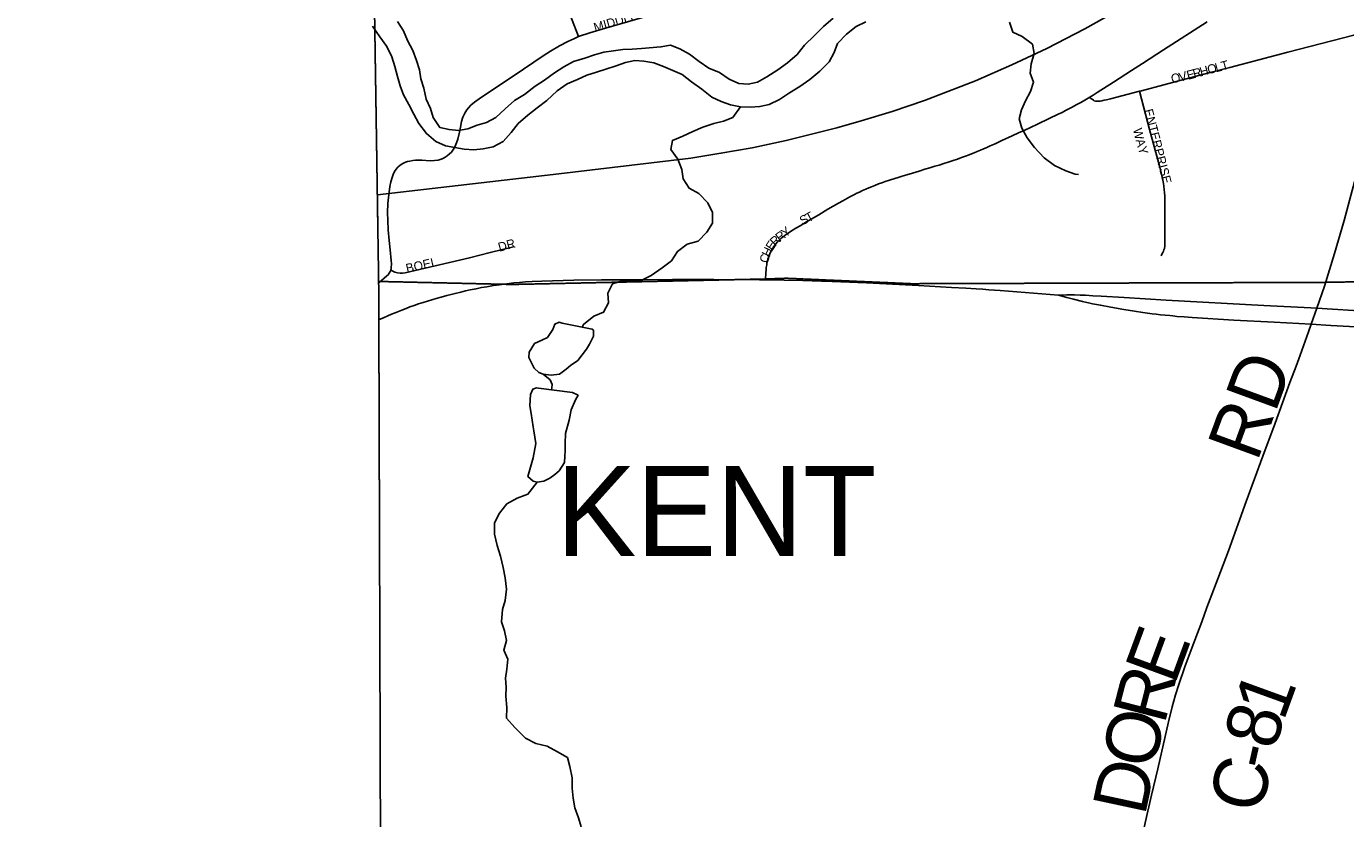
# Model space of a CAD drawing. Header units: feet. Extents: x 2113747 to 2516209, y 960708 to 1356798.
# Tile 55 of 206: x 2271746 to 2279089, y 1141125 to 1145537. Entities that reach past the tile are written whole.
import ezdxf

# ---------------------------------------------------------------- set-up
doc = ezdxf.new("R2010")
doc.units = ezdxf.units.FT
doc.header["$LTSCALE"] = 50
doc.header["$MEASUREMENT"] = 0
doc.linetypes.add('OhDOT_USTN3', pattern=[0.22, 0.165, -0.055])
doc.linetypes.add('rr2', pattern=[0])
for name, color, linetype in [('0_Xref', 7, 'Continuous'), ('GM_X_Adjacent_County', 251, 'OhDOT_USTN3'), ('GM_X_City_Street', 251, 'Continuous'), ('GM_X_City_Street_Text', 251, 'Continuous'), ('GM_X_Corporation_Text', 251, 'Continuous'), ('GM_X_County', 251, 'OhDOT_USTN3'), ('GM_X_County_Road', 3, 'Continuous'), ('GM_X_County_Road_Text', 3, 'Continuous'), ('GM_X_Major_River', 5, 'Continuous'), ('GM_X_Minor_Lake', 5, 'Continuous'), ('GM_X_Minor_River', 5, 'Continuous'), ('GM_X_Rail_Line', 251, 'rr2'), ('GM_X_State_Route', 1, 'Continuous'), ('GM_X_Township', 251, 'OhDOT_USTN3')]:
    doc.layers.add(name, color=color, linetype=linetype)
doc.styles.add('Styledgn030', font='dgn030.shx')

# ---------------------------------------------------------------- blocks, each defined once
blk = doc.blocks.new('POR')
at = {"layer": 'GM_X_Adjacent_County', "flags": 128}
blk.add_lwpolyline([(2192629.9, 1167519.5), (2192631.2, 1170403.5), (2192632.8, 1173672.8), (2192633.8, 1175629.5), (2192671.1, 1181169.3), (2192669.3, 1184775.1), (2192667.8, 1187766.9), (2192660.9, 1188884.7), (2192638, 1192623.1), (2192637, 1192687), (2192624.5, 1194837.8), (2192737.6, 1194839.7), (2198605.6, 1194974.2), (2199009.7, 1194982.8), (2204631.8, 1195039.6), (2205347.9, 1195050.5), (2205386.6, 1195051.1), (2205910.4, 1195059.1), (2205996.9, 1195060.4), (2208466.7, 1195086.6), (2214754.4, 1195227), (2218436, 1195308), (2224284, 1195428.9), (2225752.4, 1195457.9), (2225462.4, 1195534.2), (2225401.5, 1195595.2), (2225364.4, 1195690.5), (2225385.6, 1195870.7), (2225422.7, 1195968.7), (2225454.5, 1196101.2), (2225555.1, 1196175.4), (2225730, 1196146.2), (2225936.7, 1196103.9), (2226103.6, 1195950.2), (2226196.3, 1195762.1), (2226318.2, 1195778), (2226413.6, 1195876), (2226477.1, 1196119.8), (2226432.1, 1196339.7), (2226254.6, 1196527.8), (2226111.5, 1196633.7), (2226016.1, 1196776.8), (2225706.3, 1197037.8), (2225597.5, 1197214), (2225541.9, 1197428.6), (2225549.8, 1197574.3), (2225533.9, 1197682.9), (2225510.1, 1197751.8), (2225433.3, 1197823.4), (2225319.3, 1197810.1), (2225163, 1197849.8), (2225022.6, 1197884.3), (2224866.2, 1197995.8), (2224773.6, 1198237.6), (2224766.2, 1198416.3), (2224818.6, 1198832.8), (2224831.8, 1198917.6), (2224868.9, 1199050.1), (2224916.6, 1199124.2), (2224988.2, 1199164), (2225078.2, 1199177.2), (2225210.7, 1199142.8), (2225361.7, 1199058), (2225454.5, 1198986.5), (2225541.9, 1198975.9), (2225626.7, 1199020.9), (2225653.2, 1199068.6), (2225634.6, 1199164), (2225576.3, 1199317.6), (2225558.1, 1199409.1), (2225502.1, 1199640.9), (2225359.1, 1199810.4), (2225210.7, 1199887.3), (2225033.2, 1199916.4), (2224903.4, 1199927), (2224733.8, 1199887.3), (2224588.1, 1199836.9), (2224426.5, 1199852.8), (2224304.6, 1199924.4), (2224140.3, 1200009.2), (2224033.1, 1200099.2), (2223933.7, 1200223.8), (2223870.1, 1200324.4), (2223843.6, 1200456.9), (2223875.4, 1200570.8), (2223989.3, 1200713.9), (2224135, 1200891.4), (2224264.9, 1201013.3), (2224315.2, 1201058.3), (2224325.8, 1201095.4), (2224307.2, 1201143.1), (2224270.1, 1201185.5), (2224190.7, 1201257), (2224050.2, 1201262.3), (2223875.4, 1201254.4), (2223719.1, 1201259.7), (2223624.4, 1201296.8), (2223554.8, 1201352.4), (2223464.7, 1201458.4), (2223422.3, 1201569.7), (2223427.6, 1201646.5), (2223462.1, 1201752.5), (2223552.1, 1201842.6), (2223692.6, 1201903.5), (2223840.9, 1201967.1), (2223893.9, 1201998.9), (2223939, 1202043.9), (2223962.8, 1202134), (2223909.8, 1202269.1), (2223851.5, 1202340.7), (2223774.7, 1202356.6), (2223692.6, 1202348.6), (2223578.6, 1202303.6), (2223491.2, 1202258.5), (2223382.6, 1202226.8), (2223303.1, 1202247.9), (2223247.5, 1202300.9), (2223215.7, 1202377.8), (2223197.1, 1202483.7), (2223244.8, 1202642.7), (2223353.4, 1202799), (2223454.1, 1202942.1), (2223462.1, 1203018.9), (2223462.1, 1203064), (2223390.5, 1203188.5), (2223235.7, 1203282.8), (2223181.3, 1203339.3), (2223130.4, 1203395.8), (2223116.3, 1203463.6), (2223153, 1203562.4), (2223226.5, 1203633.1), (2223288.6, 1203695.2), (2223316.9, 1203765.9), (2223297.1, 1203887.3), (2223251.9, 1203949.5), (2223175.6, 1203974.9), (2223085.2, 1203955.1), (2223006.1, 1203918.4), (2222935.5, 1203853.4), (2222850.7, 1203698), (2222740.6, 1203607.6), (2222675.6, 1203593.5), (2222616.2, 1203610.5), (2222559.7, 1203698), (2222463.7, 1204073.8), (2222458, 1204285.7), (2222497.6, 1204359.1), (2222596.5, 1204452.4), (2222805.5, 1204585.1), (2222929.8, 1204675.6), (2222992, 1204740.5), (2223006.1, 1204788.6), (2222972.2, 1204847.9), (2222910.1, 1204912.9), (2222760.3, 1204955.2), (2222599.3, 1204969.4), (2222480.6, 1205008.9), (2222404.4, 1205076.7), (2222263.1, 1205240.6), (2222181.2, 1205336.6), (2222079.5, 1205407.3), (2221966.5, 1205441.2), (2221881.7, 1205472.2), (2221797, 1205516.5), (2221703.7, 1205619.2), (2221630.3, 1205687), (2221562.5, 1205698.3), (2221463.6, 1205681.3), (2221311, 1205613.5), (2221195.2, 1205576.8), (2221070.9, 1205582.4), (2220859, 1205622), (2220743.2, 1205681.3), (2220576.5, 1205822.6), (2220455, 1205944), (2220302.4, 1206023.1), (2220181, 1206074), (2220090.6, 1206150.3), (2220048.2, 1206308.5), (2220039.7, 1206483.6), (2219974.7, 1206616.4), (2219935.2, 1206709.7), (2219898.5, 1206817), (2219906.9, 1206918.7), (2220005.8, 1207031.7), (2220152.7, 1207136.3), (2220291.1, 1207226.7), (2220373.1, 1207288.8), (2220421.9, 1207378.1), (2220410.9, 1207565.9), (2220407.2, 1207760.7), (2220339.7, 1208008), (2220291, 1208255.3), (2220324.8, 1208431.4), (2220444.6, 1208768.6), (2220470.9, 1208944.7), (2220422.2, 1209154.5), (2220328.5, 1209281.8), (2220103.7, 1209491.7), (2219826.5, 1209709), (2219691.6, 1209851.3), (2219429.3, 1210203.5), (2219283.2, 1210473.3), (2219245.7, 1210694.3), (2219320.7, 1211065.2), (2219356.9, 1211201.2), (2219410.6, 1211402.4), (2219451.8, 1211743.4), (2219388.1, 1211971.9), (2219215.8, 1212230.4), (2219028.4, 1212466.5), (2218661.3, 1212777.4), (2218365.3, 1213088.4), (2218207.9, 1213346.9), (2218114.2, 1213710.3), (2218088, 1214032.6), (2218118, 1214403.5), (2218200.4, 1214647), (2218372.8, 1214973), (2218440.2, 1215096.6), (2218541.4, 1215411.3), (2218635, 1215696.1), (2218743.7, 1215898.4), (2218886.1, 1216149.4), (2219047.2, 1216370.4), (2219095.9, 1216516.6), (2219144.6, 1216741.4), (2219144.6, 1216921.2), (2219118.3, 1217142.2), (2219133.3, 1217333.3), (2219144.6, 1217520.7), (2219065.9, 1217816.6), (2219058.4, 1218048.9), (2219054.6, 1218326.2), (2219075.1, 1218515), (2219103.6, 1218655.5), (2219090, 1218753.5), (2219032.2, 1218921.9), (2218878.6, 1219180.4), (2218788.6, 1219296.6), (2218691.2, 1219360.2), (2218575.1, 1219379), (2218297.8, 1219382.7), (2217968.1, 1219292.8), (2217739.6, 1219274.1), (2217544.8, 1219307.8), (2217436.1, 1219296.6), (2217237.5, 1219296.6), (2217140.1, 1219345.3), (2217039, 1219457.7), (2216781, 1219756.6), (2216623.1, 1220057.1), (2216570, 1220251), (2216533.2, 1220570.4), (2216540.7, 1220686.5), (2216551.9, 1220843.9), (2216668.1, 1220915.1), (2216847.9, 1220915.1), (2217027.7, 1220836.4), (2217394.9, 1220686.5), (2217522.3, 1220769), (2217675.9, 1220956.3), (2217732.1, 1221094.9), (2217720.9, 1221244.8), (2217683.4, 1221394.7), (2217559.6, 1221466.3), (2217447.4, 1221394.7), (2217323.7, 1221398.4), (2217147.6, 1221465.8), (2216990.3, 1221615.7), (2216922.8, 1221671.9), (2216776.7, 1221754.3), (2216638.1, 1221784.3), (2216499.5, 1221758.1), (2216364.6, 1221701.9), (2216282.2, 1221679.4), (2216188.5, 1221761.8), (2216154.8, 1221904.2), (2216195, 1221993.3), (2217854.6, 1222013.8), (2218902.3, 1222026.2), (2221110.2, 1222044.8), (2224969.7, 1222054.4), (2226270.9, 1222054.4), (2227184.2, 1222047.2), (2228798.4, 1222028), (2230481.2, 1221983), (2231335, 1221970.9), (2233013.3, 1221964.2), (2233375.5, 1221985.7), (2235298.9, 1222030.3), (2235886, 1222018.9), (2238008.6, 1221951.6), (2239797.9, 1221947.1), (2240042.3, 1221946.5), (2240473.1, 1221945.4), (2240926.8, 1221944.3), (2242478.9, 1221940.4), (2243220.1, 1221938.8), (2246206.9, 1221908.5), (2259652.5, 1221764.6), (2265464.6, 1221710.9), (2271661.6, 1221657), (2271878.3, 1221655.1), (2272245.5, 1221652), (2272941.3, 1221646.2), (2272946, 1221095.4), (2272949.1, 1220734.4), (2272952.1, 1220381.2), (2272955.4, 1219996), (2272959.4, 1219526.6), (2272961.9, 1219224.8), (2272968.2, 1218487.3), (2272977.4, 1217406), (2272974.8, 1216501), (2272990.9, 1215563.4), (2273071.2, 1206556.1), (2273192.8, 1198453.5), (2273152, 1195400.2), (2273227.8, 1192712.3), (2273176, 1191452.9), (2273163.7, 1190519), (2273216.2, 1187364.3), (2273321.3, 1182083.5), (2273359.1, 1179653.6), (2273351.3, 1179125), (2273357.7, 1177775.8), (2273384.1, 1177023.3), (2273394.3, 1176620.2), (2273391.7, 1176176.2), (2273414.8, 1174719.8), (2273428, 1173103.9), (2273425.8, 1173043.6), (2273462.1, 1168895.5), (2273464.5, 1168621), (2273485.8, 1167056), (2273539.3, 1163371.7), (2273559.6, 1160545.6), (2273585.4, 1158808.2), (2273596.3, 1155295.4), (2273631.6, 1150488), (2273636.5, 1149823), (2273644.5, 1148717.3), (2273648.4, 1148193.1), (2273652, 1147705.5), (2273706.6, 1144116.6), (2273707.6, 1143905.8), (2273727.1, 1137671.6), (2273735.1, 1134958.5), (2273761.9, 1131307.3), (2273776.3, 1128907.7), (2273781.7, 1128012.6), (2273782.4, 1127896.3), (2273784.2, 1127598.8), (2273791.5, 1126394.8), (2273793.6, 1126045), (2273794.2, 1125937.8), (2273799.7, 1125028), (2273809.4, 1124393.2), (2273866, 1121326.5), (2273859.4, 1119169.8), (2273876.6, 1118816.7), (2273877.6, 1116829.3), (2273844.6, 1115019.5), (2273847.8, 1114656.2), (2273851, 1114280.8), (2273852.3, 1114201.4), (2273856.5, 1113636.4), (2273857.2, 1113574.9), (2273859.5, 1113280.7), (2273861.4, 1113068.9), (2273868, 1112293.9), (2273872.2, 1111793.8), (2273877.5, 1111173.5), (2273881.1, 1110747.6), (2273883.9, 1110420.3), (2273884.8, 1110318.2), (2273888.6, 1109866.3), (2273890, 1109707.5), (2273891.8, 1109492.1), (2273890.4, 1108659.3), (2273894.8, 1107881.1), (2273927.6, 1105260.2), (2273922.8, 1103968.8), (2273943.7, 1101977.2), (2274002.6, 1096381.5), (2274018.6, 1094549.4), (2274044.9, 1093010.2), (2274048.7, 1092052.6), (2274067.2, 1090515.4), (2273842.4, 1090510.7), (2272585.3, 1090487.3), (2271751, 1090471.4), (2270733.1, 1090435.2), (2268200, 1090404.7), (2267777.9, 1090417.9), (2267760.3, 1089303.9), (2267673.8, 1087761.6), (2267628.1, 1085889.8), (2267594, 1084591.7), (2267582.7, 1084034.8), (2267570.3, 1083741), (2267407.2, 1076550.8), (2267310.2, 1072879), (2267224, 1068545.6), (2267218.3, 1067679.9), (2267123.1, 1064546.5), (2267119.1, 1064405.2), (2267104.5, 1064277.9), (2267008.7, 1060529.1), (2266029.7, 1060557.9), (2264763.9, 1060590.1), (2264178.8, 1060604.7), (2263522.7, 1060622.5), (2262904.9, 1060648.5), (2262577.6, 1060658), (2262494, 1060660.5), (2262467.7, 1060661.6), (2262069.3, 1060670.2), (2259905, 1060723.2), (2259350.2, 1060738.4), (2254917, 1060859.8), (2252021.6, 1060939.2), (2251064.1, 1060965.4), (2247613.1, 1061077.2), (2245772.7, 1061157), (2240478.8, 1061338.5), (2240258.8, 1061346.5), (2239174.2, 1061389.9), (2237828.1, 1061435.5), (2234872.6, 1061543.7), (2228637.7, 1061772), (2226856.4, 1061837.2), (2226221.3, 1061860.2), (2224371, 1061928), (2218716.2, 1062135.2), (2216024.1, 1062233.7), (2214252.3, 1062298.5), (2212077.5, 1062441.6), (2210447.7, 1062486), (2205425.9, 1062621.2), (2204591.8, 1062651.7), (2204074.2, 1062670.6), (2204061.3, 1063896.1), (2204018.7, 1067962.2), (2204017.8, 1068050.4), (2203986, 1071081.2), (2203969.1, 1073268.3), (2203919.7, 1078642.6), (2203897.5, 1079534.1), (2203924.1, 1083121.6), (2203902.3, 1084169), (2203923.9, 1085136.9), (2203915.9, 1085866.3), (2203909.3, 1086297.6), (2203904.8, 1086751.9), (2203874, 1089335.2), (2203868.8, 1089766.1), (2203327, 1089754.3), (2199689.1, 1089719.7), (2199501.9, 1089724.5), (2198608.4, 1089725.7), (2198226.9, 1089714.9), (2197797.6, 1089712.6), (2197121.5, 1089708), (2195423.4, 1089702.7), (2195255.6, 1089694.6), (2194546.9, 1089678.2), (2193306.3, 1089676.1), (2192605.8, 1089671.9), (2192619.6, 1092103.3), (2192625.3, 1092537.8), (2192655.8, 1094119.7), (2192658.9, 1095336.3), (2192658, 1095922.6), (2192588.6, 1099321.9), (2192674.5, 1103192.8), (2192654.8, 1107795.5), (2192654.1, 1108034.1), (2192653, 1108439.7), (2192666.1, 1108661.5), (2192655.7, 1108900), (2192656.8, 1109082.6), (2192653.9, 1109924.3), (2192636.4, 1110046.8), (2192644.4, 1110728.7), (2192636.8, 1111737.7), (2192634.1, 1112042.6), (2192629.5, 1112563.6), (2192567, 1113876.2), (2192570.8, 1115766.5), (2192562.7, 1116200.3), (2192562.2, 1116521.2), (2192561.7, 1116842), (2192568.4, 1119398.8), (2192556.7, 1120002.2), (2192551.5, 1123337.2), (2192552.2, 1123393.2), (2192559.7, 1126775.7), (2192557.3, 1127768), (2192541.4, 1130026.9), (2192543.4, 1132645.5), (2192543.5, 1135846.7), (2192542.4, 1136084.5), (2192539.5, 1136744.2), (2192530.1, 1137575), (2192539.4, 1140482.2), (2192538.9, 1143380.8), (2192552.3, 1147211.2), (2192555.8, 1148675.9), (2192557.2, 1148924), (2192558, 1149453.5), (2192561.9, 1150576.9), (2192568.8, 1152460.6), (2192570.2, 1152862.8), (2192571.3, 1153175.8), (2192574.9, 1154176.3), (2192587.8, 1155252.3), (2192594.1, 1158494.9), (2192604.3, 1162456.4), (2192620.3, 1166969.1), (2192629.9, 1167519.5)], dxfattribs=at)
at = {"layer": 'GM_X_City_Street', "flags": 128}
for points in [[(2274819.5, 1145480.4), (2274719.1, 1145740), (2274716, 1145749.2), (2274712.6, 1145765.4), (2274711.4, 1145779.7), (2274713, 1145791.7), (2274716.7, 1145803.6), (2274724.4, 1145818.4), (2274737, 1145837.5), (2274753.5, 1145860.1), (2274989.6, 1146190.7), (2275208.2, 1146506.5), (2275395.3, 1146776.3), (2275549.8, 1147005.4)], [(2277664.8, 1145142.2), (2277684.5, 1145154.9), (2277706.2, 1145168.8), (2277796.5, 1145227), (2277896.9, 1145291.2), (2277959, 1145330.7), (2278074.9, 1145406.6), (2278317.8, 1145562.4)], [(2274819.5, 1145480.4), (2274881.8, 1145502), (2274968.7, 1145527.5), (2275079.4, 1145558.7), (2275421.7, 1145657.1)], [(2273773.6, 1144178.6), (2273775.6, 1144188.4), (2273777.1, 1144200.4), (2273777.3, 1144207.4), (2273777.3, 1144214.9), (2273776.3, 1144232.7), (2273771, 1144292.7), (2273765.2, 1144345.4), (2273760, 1144403.2), (2273756.9, 1144455.8), (2273756.7, 1144501.1), (2273758.6, 1144551.2), (2273760.8, 1144583.9), (2273764.8, 1144614.3), (2273769.6, 1144645.2), (2273774.8, 1144670.8), (2273781.3, 1144695.1), (2273787, 1144711.6), (2273795.3, 1144729.6), (2273803.5, 1144742.2), (2273814.2, 1144753.8), (2273825.8, 1144763.6), (2273842, 1144773.5), (2273856.2, 1144780.2), (2273867.8, 1144784.3), (2273881, 1144787.2), (2273896.5, 1144789.5), (2273911.2, 1144791.2), (2273929.5, 1144792.1), (2273947.3, 1144791.6), (2273993.3, 1144789.1), (2274016.7, 1144789.9), (2274037.8, 1144792.3), (2274059.4, 1144799), (2274071.7, 1144804.8), (2274088.9, 1144815.9), (2274101.8, 1144826.9), (2274112.1, 1144837.5), (2274122.5, 1144852.7), (2274132.5, 1144870), (2274140.8, 1144889.1), (2274147.3, 1144909.1), (2274156.8, 1144947.3), (2274162.5, 1144976.4), (2274168.6, 1145008.1), (2274176, 1145032), (2274185.8, 1145052.9), (2274197.4, 1145072), (2274207.4, 1145084.4), (2274220.6, 1145098.1), (2274240.1, 1145114.9), (2274266.6, 1145133.7), (2274363.2, 1145198.2), (2274460.5, 1145263.7), (2274622.5, 1145372.2), (2274663.4, 1145398.8), (2274713.7, 1145428.2), (2274760.2, 1145452.9), (2274793.2, 1145468.5), (2274819.5, 1145480.4)], [(2277941.3, 1145175.6), (2277953.4, 1145178.7), (2278201, 1145244.6), (2278335.6, 1145279.7), (2278445.4, 1145308.8), (2278768.1, 1145392.9), (2279136, 1145489.1), (2279293.2, 1145528.1), (2279312.7, 1145532.1), (2279329.7, 1145534.7), (2279350.5, 1145536.5), (2279372.3, 1145536.9)], [(2278928.6, 1143967.4), (2278971.9, 1144090), (2279027.5, 1144271.8), (2279080.5, 1144455.8), (2279103.6, 1144539), (2279153, 1144726.3), (2279245.1, 1145078.4), (2279312.3, 1145328.7), (2279372.3, 1145536.9)], [(2275859.5, 1144124.9), (2275861.6, 1144166.1), (2275862.9, 1144179.6), (2275864.6, 1144193.9), (2275866.8, 1144208.7), (2275868.3, 1144219.9), (2275870.3, 1144229.1), (2275872.9, 1144239.9), (2275875.9, 1144249.9), (2275879.9, 1144260.3), (2275883.8, 1144269.5), (2275888.1, 1144279), (2275892.9, 1144289), (2275898.1, 1144298.5), (2275902.9, 1144306.4), (2275906.8, 1144312), (2275911.1, 1144318.1), (2275917.7, 1144326.3), (2275926.4, 1144336.3), (2275935.9, 1144345.9), (2275945.9, 1144355), (2275955.9, 1144363.7), (2275964.6, 1144370.2), (2275974.6, 1144377.5), (2275985.9, 1144385.4), (2275998.9, 1144394), (2276013.2, 1144403.2), (2276029.3, 1144413.1), (2276052.8, 1144427), (2276089.2, 1144448.7), (2276156.1, 1144488.2), (2276207.4, 1144518.6), (2276265.6, 1144552), (2276291.2, 1144566.3), (2276317.3, 1144580.6), (2276329.9, 1144587.5), (2276343.8, 1144594.9), (2276355.5, 1144601), (2276368.5, 1144607.5), (2276382.4, 1144614), (2276400.7, 1144622.7), (2276418, 1144630.5), (2276434.9, 1144637.9), (2276450.6, 1144644.4), (2276468.4, 1144651.8), (2276488.4, 1144659.6), (2276507.9, 1144666.5), (2276527, 1144673), (2276550.9, 1144680.8), (2276579.6, 1144689.9), (2276598.3, 1144695.5), (2276620.4, 1144702.5), (2276647.3, 1144710.7), (2276678.6, 1144720.3), (2276714.6, 1144731.1), (2276747.2, 1144741.1), (2276774.6, 1144749.3), (2276803.3, 1144758), (2276826.3, 1144764.9), (2276852.3, 1144773.2), (2276876.6, 1144781), (2276904.4, 1144790.1), (2276928.3, 1144798.3), (2276950.9, 1144806.1), (2276972.6, 1144814), (2276994.3, 1144822.2), (2277006.9, 1144826.9), (2277021.3, 1144832.6), (2277039.1, 1144840), (2277056, 1144846.9), (2277073.4, 1144854.3), (2277089, 1144861.2), (2277111.2, 1144871.2), (2277138.5, 1144883.8), (2277175.4, 1144900.7), (2277233.2, 1144927.6), (2277268.8, 1144944.1), (2277303.1, 1144959.7), (2277334.4, 1144974), (2277373.5, 1144992.2), (2277439.9, 1145023.5), (2277489, 1145047.3), (2277510.7, 1145058.2), (2277530.3, 1145068.1), (2277549.4, 1145078.1), (2277568, 1145088.1), (2277589.8, 1145099.8), (2277615, 1145113.7), (2277638, 1145126.7), (2277664.8, 1145142.2)], [(2277664.8, 1145142.2), (2277672, 1145135.8), (2277677.7, 1145131), (2277685.5, 1145125.8), (2277690.2, 1145123.2), (2277697.6, 1145121.1), (2277705, 1145120.2), (2277714.1, 1145120.2), (2277723.2, 1145121), (2277732.8, 1145122.8), (2277745.4, 1145125.4), (2277758.5, 1145128.6), (2277779.7, 1145133.6), (2277941.3, 1145175.6)], [(2278061.7, 1144258.8), (2278066.9, 1144268.3), (2278071.7, 1144277), (2278076, 1144285.7), (2278078.2, 1144291.8), (2278080.4, 1144300.5), (2278082.1, 1144313.1), (2278082.9, 1144327.8), (2278083.8, 1144355.2), (2278083.5, 1144490.2), (2278083, 1144561.5), (2278082.2, 1144592.7), (2278081.3, 1144611), (2278079.6, 1144628.3), (2278077.5, 1144647.9), (2278075.3, 1144662.6), (2278071.8, 1144680.4), (2278067.9, 1144698.2), (2278062.7, 1144721.7), (2278055.4, 1144752.5), (2278044.1, 1144794.2), (2277997.7, 1144962.7), (2277941.3, 1145175.6)], [(2274211.7, 1144248.6), (2274328, 1144277.2), (2274458, 1144310)], [(2273773.6, 1144178.6), (2273797.2, 1144167.8), (2273811, 1144164.6), (2273825.9, 1144163), (2273832.8, 1144162.7), (2273839.7, 1144163.3), (2273854.1, 1144165.1), (2274211.7, 1144248.6)], [(2273709.2, 1144111.2), (2273752.4, 1144147), (2273758.9, 1144153.9), (2273762.2, 1144157.3), (2273765.4, 1144162), (2273769, 1144168.6), (2273773.6, 1144178.6)], [(2278897.4, 1143879), (2278928.6, 1143967.4)]]:
    blk.add_lwpolyline(points, dxfattribs=at)
at = {"layer": 'GM_X_County', "flags": 128}
blk.add_lwpolyline([(2353397.3, 1222450.6), (2356857.8, 1222526.2), (2358764.2, 1222567.9), (2364179.8, 1222723), (2365829.3, 1222755.4), (2369644.5, 1222836), (2372194.3, 1222881.1), (2374472.3, 1222923.6), (2379690, 1223029.2), (2379735.3, 1219825.9), (2379742.5, 1219374.1), (2379833.5, 1216178.2), (2380013.7, 1209139.3), (2380002.9, 1203412.7), (2380022.1, 1202248.7), (2380179.5, 1195355.7), (2380181.1, 1194352.1), (2380358.7, 1187411.8), (2380412.2, 1186569.4), (2380419, 1184192.9), (2380463.4, 1181822.8), (2380682.1, 1170162.6), (2380745.6, 1166807.5), (2380770.9, 1165044.4), (2380823.5, 1161381.7), (2380824.4, 1161039), (2380878.4, 1157551.6), (2380892.1, 1156694), (2381025.8, 1152330.2), (2381034.1, 1152022.9), (2381157.7, 1145149.6), (2381235.2, 1140057.3), (2381268.9, 1137567.7), (2381333.6, 1132856.3), (2381336.2, 1132676.3), (2381342.7, 1132209.7), (2381380.2, 1130882.5), (2381387.9, 1130504.3), (2381408.6, 1129490.6), (2381421.5, 1128859.1), (2381523.9, 1123852.6), (2381544, 1122871.8), (2381624.1, 1118858), (2381679.2, 1116097), (2382044.1, 1104151.5), (2382074.4, 1096083.3), (2382125.5, 1091786.6), (2380307.4, 1091765.7), (2379220.6, 1091753.5), (2378988.2, 1091750.9), (2374063.3, 1091695.8), (2368828.8, 1091636.7), (2365146.5, 1091594.1), (2364291.2, 1091584.2), (2363494.4, 1091575), (2360810.6, 1091544.4), (2360599, 1091542), (2358847.6, 1091522.2), (2355371.4, 1091476.5), (2352195.1, 1091434.8), (2348514, 1091386.5), (2345660.7, 1091348.1), (2342696.5, 1091308), (2341798.6, 1091295.9), (2335156.9, 1091206), (2333215.9, 1091179.6), (2331836.7, 1091160.8), (2328725.2, 1091118.3), (2328614.6, 1091116.8), (2326938, 1091094), (2326731.9, 1091091.2), (2324107.7, 1091055.6), (2318106.7, 1090974.3), (2313863.2, 1090916.7), (2307056.5, 1090902.7), (2301402.5, 1090840.2), (2299895.2, 1090830.9), (2299145.4, 1090827), (2298147.3, 1090820), (2294564.9, 1090799.7), (2294189.7, 1090794.9), (2291695.4, 1090779.5), (2287536.2, 1090732.9), (2283974.2, 1090692.1), (2281183.7, 1090660.2), (2280571.3, 1090645.8), (2279736.9, 1090638.3), (2276110.5, 1090564), (2275964.5, 1090560.6), (2275353.8, 1090543.6), (2275299.8, 1090544.7), (2274067.2, 1090515.4), (2274048.7, 1092052.6), (2274044.9, 1093010.2), (2274018.6, 1094549.4), (2274002.6, 1096381.5), (2273943.7, 1101977.2), (2273922.8, 1103968.8), (2273927.6, 1105260.2), (2273894.8, 1107881.1), (2273890.4, 1108659.3), (2273891.8, 1109492.1), (2273890, 1109707.5), (2273888.6, 1109866.3), (2273884.8, 1110318.2), (2273883.9, 1110420.3), (2273881.1, 1110747.6), (2273877.5, 1111173.5), (2273872.2, 1111793.8), (2273868, 1112293.9), (2273861.4, 1113068.9), (2273859.5, 1113280.7), (2273857.2, 1113574.9), (2273856.5, 1113636.4), (2273852.3, 1114201.4), (2273851, 1114280.8), (2273847.8, 1114656.2), (2273844.6, 1115019.5), (2273877.6, 1116829.3), (2273876.6, 1118816.7), (2273859.4, 1119169.8), (2273866, 1121326.5), (2273809.4, 1124393.2), (2273799.7, 1125028), (2273794.2, 1125937.8), (2273793.6, 1126045), (2273791.5, 1126394.8), (2273784.2, 1127598.8), (2273782.4, 1127896.3), (2273781.7, 1128012.6), (2273776.3, 1128907.7), (2273761.9, 1131307.3), (2273735.1, 1134958.5), (2273727.1, 1137671.6), (2273707.6, 1143905.8), (2273706.6, 1144116.6), (2273652, 1147705.5), (2273648.4, 1148193.1), (2273644.5, 1148717.3), (2273636.5, 1149823), (2273631.6, 1150488), (2273596.3, 1155295.4), (2273585.4, 1158808.2), (2273559.6, 1160545.6), (2273539.3, 1163371.7), (2273485.8, 1167056), (2273464.5, 1168621), (2273462.1, 1168895.5), (2273425.8, 1173043.6), (2273428, 1173103.9), (2273414.8, 1174719.8), (2273391.7, 1176176.2), (2273394.3, 1176620.2), (2273384.1, 1177023.3), (2273357.7, 1177775.8), (2273351.3, 1179125), (2273359.1, 1179653.6), (2273321.3, 1182083.5), (2273216.2, 1187364.3), (2273163.7, 1190519), (2273176, 1191452.9), (2273227.8, 1192712.3), (2273152, 1195400.2), (2273192.8, 1198453.5), (2273071.2, 1206556.1), (2272990.9, 1215563.4), (2272974.8, 1216501), (2272977.4, 1217406), (2272968.2, 1218487.3), (2272961.9, 1219224.8), (2272959.4, 1219526.6), (2272955.4, 1219996), (2272952.1, 1220381.2), (2272949.1, 1220734.4), (2272946, 1221095.4), (2272941.3, 1221646.2), (2274225.6, 1221624.2), (2276583.5, 1221584), (2279435.7, 1221566.7), (2287284, 1221585.8), (2287633.6, 1221586.7), (2288155.2, 1221588), (2289132.5, 1221589), (2291838.4, 1221591.7), (2294723.8, 1221588), (2295595.2, 1221590.6), (2298613, 1221604.6), (2299175.1, 1221608.8), (2303374.4, 1221676), (2308425.8, 1221766), (2313088.3, 1221841.3), (2315599.9, 1221874.5), (2319071, 1221920.3), (2326583.9, 1222060.9), (2327982.2, 1222075.8), (2333341.1, 1222132.7), (2335681.5, 1222157.3), (2338510.3, 1222201), (2341238.8, 1222244.5), (2343737.4, 1222286.4), (2344323.7, 1222288.3), (2349299.7, 1222361.1), (2350843.4, 1222394.8), (2353397.3, 1222450.6)], dxfattribs=at)
at = {"layer": 'GM_X_County_Road', "flags": 128}
for points in [[(2278836, 1143706.7), (2278882.1, 1143836.6), (2278897.4, 1143879)], [(2277932.9, 1140916.6), (2277952.5, 1141005.1), (2277973.8, 1141101.2), (2278009.5, 1141254.7), (2278044.1, 1141401.6), (2278103.4, 1141664.1), (2278123.9, 1141746.9), (2278141.8, 1141813.5), (2278158.4, 1141866.9), (2278196.5, 1141975.2), (2278250.5, 1142119.5), (2278288.1, 1142220.6), (2278317.5, 1142300.5), (2278335.8, 1142349.7), (2278378, 1142460), (2278437.6, 1142616.3), (2278535.5, 1142891.2), (2278628.7, 1143143.4), (2278696.8, 1143328.1), (2278779.2, 1143553), (2278814, 1143645), (2278836, 1143706.7)]]:
    blk.add_lwpolyline(points, dxfattribs=at)
at = {"layer": 'GM_X_Major_River', "flags": 128}
for points in [[(2276236.9, 1145583.1), (2276182.9, 1145537.1), (2276133, 1145487), (2276077.1, 1145432.9), (2276037.1, 1145380.9), (2275983.2, 1145334.8), (2275929.2, 1145294.8), (2275867.3, 1145256.7), (2275815.3, 1145226.7), (2275763.4, 1145214.6), (2275711.4, 1145218.6), (2275657.4, 1145242.6), (2275603.5, 1145280.7), (2275545.5, 1145304.7), (2275491.5, 1145340.7), (2275437.5, 1145382.7), (2275383.6, 1145412.8), (2275331.6, 1145432.8), (2275277.6, 1145422.7), (2275169.7, 1145414.7), (2275117.8, 1145410.7), (2275065.8, 1145408.7), (2275013.8, 1145400.7), (2274959.9, 1145392.6), (2274907.9, 1145378.6), (2274854, 1145360.6), (2274792, 1145340.6), (2274738.1, 1145312.5), (2274686.1, 1145278.5), (2274630.2, 1145238.4), (2274578.2, 1145204.4), (2274518.3, 1145158.3), (2274462.4, 1145124.3), (2274410.4, 1145078.2), (2274358.5, 1145030.1), (2274306.5, 1145002.1), (2274254.6, 1144986.1), (2274202.6, 1144966.1), (2274150.7, 1144958), (2274098.7, 1144962), (2274046.7, 1144974), (2274010.7, 1145030.1), (2273994.7, 1145080.1), (2273970.7, 1145132.1), (2273958.7, 1145192.2), (2273940.7, 1145244.3), (2273934.7, 1145294.3), (2273916.7, 1145346.4), (2273896.6, 1145402.4), (2273866.7, 1145458.4), (2273844.6, 1145512.5), (2273810.6, 1145564.5)], [(2273672.4, 1145537.4), (2273712.8, 1145478.4), (2273752.7, 1145424.4), (2273780.8, 1145368.3), (2273796.8, 1145314.3), (2273810.8, 1145258.2), (2273826.8, 1145206.2), (2273844.8, 1145156.1), (2273874.8, 1145102.1), (2273902.8, 1145048.1), (2273930.8, 1144996), (2273972.8, 1144940), (2274024.8, 1144895.9), (2274078.7, 1144871.9), (2274130.7, 1144861.9), (2274182.7, 1144853.9), (2274236.6, 1144849.9), (2274288.6, 1144856), (2274344.6, 1144866), (2274400.5, 1144896), (2274444.4, 1144946.1), (2274482.4, 1144996.1), (2274536.3, 1145042.2), (2274588.3, 1145084.2), (2274642.2, 1145124.3), (2274700.2, 1145178.4), (2274756.1, 1145216.4), (2274814.1, 1145240.4), (2274866, 1145264.5), (2274920, 1145282.5), (2274971.9, 1145298.6), (2275027.9, 1145316.6), (2275079.8, 1145336.6), (2275131.8, 1145346.6), (2275183.7, 1145342.6), (2275237.7, 1145334.6), (2275291.7, 1145314.6), (2275343.6, 1145290.6), (2275395.6, 1145268.6), (2275447.6, 1145228.6), (2275505.6, 1145186.6), (2275561.5, 1145142.5), (2275613.5, 1145118.5), (2275665.5, 1145100.5), (2275721.5, 1145088.5), (2275775.4, 1145086.5), (2275829.4, 1145090.5), (2275881.3, 1145102.6), (2275937.3, 1145130.6), (2275993.2, 1145166.7), (2276051.2, 1145202.7), (2276107.1, 1145240.8), (2276163.1, 1145286.8), (2276215, 1145338.9), (2276242.9, 1145390.9), (2276260.9, 1145441), (2276310.9, 1145493), (2276364.8, 1145537.1), (2276418.7, 1145563.1)]]:
    blk.add_lwpolyline(points, dxfattribs=at)
at = {"layer": 'GM_X_Minor_Lake'}
for p, q in [((2274894.6, 1143851.2), (2274728.7, 1143885.1)), ((2274784.8, 1143498.8), (2274596.9, 1143522.8))]:
    blk.add_line(p, q, dxfattribs=at)
at = {"layer": 'GM_X_Minor_Lake', "flags": 128}
for points in [[(2274728.7, 1143885.1), (2274710.7, 1143889.1), (2274686.7, 1143879.1), (2274676.7, 1143849.1), (2274646.8, 1143805.1), (2274614.8, 1143789), (2274574.9, 1143771), (2274544.9, 1143723), (2274542.9, 1143692.9), (2274572.9, 1143632.9), (2274598.9, 1143608.9), (2274622.9, 1143600.9), (2274666.9, 1143594.9), (2274712.8, 1143600.9), (2274750.8, 1143628.9), (2274774.8, 1143648.9), (2274814.7, 1143677), (2274862.7, 1143739.1), (2274880.6, 1143767.1), (2274902.6, 1143811.1), (2274902.6, 1143845.2), (2274894.6, 1143851.2)], [(2274596.9, 1143522.8), (2274585, 1143524.8), (2274565, 1143516.8), (2274551, 1143486.7), (2274549, 1143424.7), (2274555, 1143380.6), (2274567.1, 1143306.6), (2274571.1, 1143284.5), (2274581.1, 1143214.5), (2274567.1, 1143134.4), (2274537.2, 1143030.3), (2274567.2, 1143004.3), (2274589.2, 1142998.3), (2274625.2, 1143004.3), (2274659.1, 1143020.3), (2274687.1, 1143042.3), (2274711.1, 1143062.4), (2274741, 1143108.4), (2274743, 1143144.4), (2274745, 1143172.5), (2274745, 1143214.5), (2274746.9, 1143270.6), (2274766.9, 1143344.6), (2274778.9, 1143400.7), (2274802.8, 1143456.8), (2274816.8, 1143482.8), (2274784.8, 1143498.8)]]:
    blk.add_lwpolyline(points, dxfattribs=at)
at = {"layer": 'GM_X_Minor_River', "flags": 128}
for points in [[(2277218.2, 1145561.3), (2277236.2, 1145505.3), (2277288.2, 1145481.2), (2277346.1, 1145437.2), (2277356.1, 1145385.2), (2277338.2, 1145329.1), (2277334.2, 1145277.1), (2277352.2, 1145227), (2277334.3, 1145175), (2277308.3, 1145122.9), (2277284.3, 1145072.9), (2277272.4, 1145022.8), (2277286.4, 1144970.8), (2277316.4, 1144916.7), (2277358.4, 1144862.7), (2277410.4, 1144804.6), (2277468.3, 1144762.6), (2277532.3, 1144732.6), (2277584.3, 1144714.6), (2277602.3, 1144712.6)], [(2275721.5, 1145088.5), (2275677.5, 1145030.4), (2275625.6, 1145008.4), (2275571.6, 1144996.4), (2275511.7, 1144976.4), (2275455.7, 1144952.3), (2275399.8, 1144926.3), (2275341.8, 1144902.2), (2275333.8, 1144852.2), (2275371.8, 1144798.2), (2275393.8, 1144740.1), (2275401.9, 1144688.1), (2275435.9, 1144636), (2275489.8, 1144606), (2275539.8, 1144554), (2275565.8, 1144499.9), (2275565.8, 1144441.9), (2275533.9, 1144391.8), (2275485.9, 1144341.8), (2275424, 1144323.7), (2275370.1, 1144283.7), (2275336.1, 1144231.6), (2275284.2, 1144191.6), (2275224.2, 1144149.5), (2275172.3, 1144123.5), (2275114.3, 1144117.5), (2275062.4, 1144119.4), (2275008.4, 1144103.4), (2274982.4, 1144051.4), (2274986.5, 1143997.3), (2274958.5, 1143945.3), (2274904.6, 1143923.2), (2274846.6, 1143877.2), (2274840, 1143862.3)], [(2274622.9, 1143600.9), (2274660.7, 1143568.8), (2274672.2, 1143542.7), (2274671.3, 1143523.4), (2274669.5, 1143513.5)], [(2274589.2, 1142998.3), (2274537.2, 1142932.2), (2274477.3, 1142910.2), (2274419.4, 1142878.1), (2274379.4, 1142826.1), (2274351.4, 1142772), (2274351.5, 1142709.9), (2274365.5, 1142645.9), (2274385.5, 1142585.9), (2274399.5, 1142523.8), (2274411.5, 1142465.7), (2274417.6, 1142403.7), (2274411.6, 1142339.6), (2274395.6, 1142289.6), (2274389.7, 1142221.5), (2274407.7, 1142171.5), (2274417.7, 1142117.4), (2274403.7, 1142063.4), (2274425.7, 1142013.3), (2274419.7, 1141957.3), (2274411.8, 1141907.2), (2274415.8, 1141857.2), (2274413.8, 1141807.1), (2274419.8, 1141743.1), (2274417.9, 1141685), (2274463.9, 1141633), (2274523.8, 1141572.9), (2274581.8, 1141542.9), (2274643.8, 1141528.9), (2274701.7, 1141496.9), (2274757.7, 1141464.9), (2274771.7, 1141414.8), (2274783.7, 1141352.8), (2274783.8, 1141294.7), (2274789.8, 1141238.7), (2274797.8, 1141184.6), (2274819.8, 1141128.6), (2274833.8, 1141078.5)]]:
    blk.add_lwpolyline(points, dxfattribs=at)
at = {"layer": 'GM_X_Rail_Line', "flags": 128}
blk.add_lwpolyline([(2273699.9, 1144598.7), (2274678.8, 1144711.8), (2275444.3, 1144803.2), (2275612.1, 1144830.1), (2275785.8, 1144861.6), (2275974.6, 1144902), (2276256.9, 1144971.7), (2276393.2, 1145011.4), (2276564.8, 1145063.8), (2276745.3, 1145125.2), (2277029.1, 1145234.6), (2277232.1, 1145323), (2277425.3, 1145413.6), (2277638, 1145523), (2277793.1, 1145609.8), (2277924.2, 1145686.2), (2278044.7, 1145761.1), (2278184.8, 1145851.8), (2278364.6, 1145976.8), (2278494.1, 1146071.2), (2278608.7, 1146158.8), (2278713.6, 1146245.7), (2278845.4, 1146355.8), (2278972.7, 1146469.7), (2279093.3, 1146582.8), (2279197.4, 1146685.4), (2279308.3, 1146797.7), (2279423.6, 1146920.5), (2279561.2, 1147077.2)], dxfattribs=at)
at = {"layer": 'GM_X_State_Route', "flags": 128}
for points in [[(2273709.7, 1143904), (2273733, 1143914.4), (2273758.6, 1143925.8), (2273778.9, 1143934.1), (2273798.3, 1143942.2), (2273817, 1143950), (2273835.2, 1143957.4), (2273859.5, 1143966.5), (2273880.4, 1143974.3), (2273903.8, 1143982.5), (2273928.6, 1143991.2), (2273954.6, 1143999.9), (2273978.1, 1144007.5), (2274002.9, 1144014.9), (2274026.7, 1144022), (2274055.4, 1144029.8), (2274086.2, 1144038), (2274109.7, 1144044.1), (2274131.8, 1144049.7), (2274164.4, 1144057.5), (2274190.9, 1144063.6), (2274216.1, 1144069.2), (2274248.6, 1144076.2), (2274279.5, 1144082.2), (2274309.4, 1144087.4), (2274346.3, 1144093.5), (2274378.9, 1144098.2)], [(2274378.9, 1144098.2), (2274404.5, 1144101.6), (2274432.8, 1144105.1), (2274459.7, 1144108.1), (2274490.5, 1144111.2), (2274524.1, 1144114.2), (2274560.9, 1144116.3), (2274615.7, 1144118.7), (2274792.7, 1144123.8), (2274946.8, 1144125.8), (2275156.8, 1144126.3), (2275342.1, 1144126.8), (2275572.2, 1144127.6), (2275825.9, 1144125.5), (2275859.5, 1144124.9), (2276068.1, 1144121.3), (2276171.6, 1144118)], [(2276171.6, 1144118), (2276230.9, 1144116.1), (2276421.5, 1144108.1), (2276711.6, 1144093.7), (2276896.1, 1144083.6), (2276975.2, 1144078.8), (2277032.9, 1144075.3), (2277069, 1144072.7), (2277104.1, 1144070), (2277165.8, 1144065.3), (2277491.9, 1144039.9)], [(2277491.9, 1144039.9), (2277537.5, 1144041.2), (2277563.3, 1144041.9), (2277580.6, 1144041.9), (2277611.1, 1144041), (2277642.3, 1144039.7), (2277682, 1144037.3), (2277729.4, 1144034.3), (2277857, 1144026.8), (2278089.8, 1144012), (2278633.3, 1143983.4), (2278896.2, 1143969.2), (2278928.6, 1143967.4), (2279220.4, 1143948.6)], [(2277491.9, 1144039.9), (2277537.7, 1144027.1), (2277575.4, 1144017.1), (2277625.4, 1144005.4), (2277665.8, 1143996.1)], [(2277665.8, 1143996.1), (2277680.5, 1143992.8), (2277724.3, 1143984.1), (2277782.1, 1143973.6), (2277854.2, 1143960.6), (2277914.8, 1143950.9), (2277961.4, 1143944), (2277986.6, 1143940.5), (2278012.3, 1143937), (2278035.2, 1143934), (2278059.6, 1143931.4), (2278084.3, 1143928.8), (2278110.2, 1143926.1), (2278128.2, 1143924.4), (2278149.9, 1143922.2), (2278190.3, 1143918.7), (2278234.6, 1143915.1), (2278466.7, 1143901.2)], [(2278466.7, 1143901.2), (2278691.4, 1143890), (2278897.4, 1143879)], [(2278897.4, 1143879), (2279006.8, 1143871.3), (2279178.8, 1143861.6), (2279398, 1143850.3), (2279646.9, 1143835.5), (2279951.4, 1143816.9), (2280213.6, 1143802.9), (2280511.7, 1143785.3), (2280685.3, 1143776.1), (2280836.1, 1143770.7), (2281000.1, 1143767.7), (2281203.5, 1143767.1), (2281472.6, 1143768.3), (2281689.2, 1143770), (2281977.9, 1143774.1), (2282109.2, 1143776), (2282204.3, 1143777.4), (2282752.3, 1143784.9), (2283041, 1143788.3), (2283500.3, 1143792.4), (2283985.8, 1143799.3), (2284125, 1143802.2), (2284318.6, 1143803.8)]]:
    blk.add_lwpolyline(points, dxfattribs=at)
at = {"layer": 'GM_X_Township', "flags": 128}
for points in [[(2273464.5, 1168621), (2274221.7, 1168649.1), (2275701.7, 1168644.7), (2277283, 1168666.7), (2279752.9, 1168691.5), (2283763.4, 1168713.6), (2286335.4, 1168752.7), (2288511.1, 1168775.2), (2290764.5, 1168794.1), (2291345.6, 1168797.4), (2292060.1, 1168786.7), (2297619.1, 1168802.5), (2298939.3, 1168800.1), (2298977.5, 1164715.2), (2298994.5, 1162899.3), (2299028.4, 1155427.9), (2299047.6, 1152560.7), (2299031.8, 1145317.1), (2299033.2, 1144175.6), (2297666.9, 1144176.2), (2295497.7, 1144177), (2292292.6, 1144206.4), (2290241, 1144200.7), (2286546.8, 1144190.6), (2284989, 1144172.2), (2284147.3, 1144164.5), (2283046.1, 1144163.7), (2282945.7, 1144162.9), (2282615.9, 1144160.3), (2282223.6, 1144167.6), (2278962.2, 1144111.4), (2276673.1, 1144104.1), (2276352.4, 1144118), (2275977.4, 1144134.4), (2275848.1, 1144130), (2274451, 1144099.7), (2273706.6, 1144116.6), (2273652, 1147705.5), (2273648.4, 1148193.1), (2273644.5, 1148717.3), (2273636.5, 1149823), (2273631.6, 1150488), (2273596.3, 1155295.4), (2273585.4, 1158808.2), (2273559.6, 1160545.6), (2273539.3, 1163371.7), (2273485.8, 1167056), (2273464.5, 1168621)], [(2273706.6, 1144116.6), (2274451, 1144099.7), (2275848.1, 1144130), (2275977.4, 1144134.4), (2276352.4, 1144118), (2276673.1, 1144104.1), (2278962.2, 1144111.4), (2282223.6, 1144167.6), (2282615.9, 1144160.3), (2282945.7, 1144162.9), (2283046.1, 1144163.7), (2284147.3, 1144164.5), (2284989, 1144172.2), (2286546.8, 1144190.6), (2290241, 1144200.7), (2292292.6, 1144206.4), (2295497.7, 1144177), (2297666.9, 1144176.2), (2299033.2, 1144175.6), (2299033.9, 1144014.5), (2299047.5, 1140868.4), (2299047.6, 1140749.9), (2299047.8, 1140209.6), (2299046.1, 1140060.4), (2299044.3, 1139886.5), (2299057.8, 1135394.5), (2299057.9, 1135375.9), (2299058.9, 1134619.3), (2299063, 1131449.1), (2299075.5, 1121791.7), (2299079.5, 1118653.9), (2298612.7, 1118656.7), (2291693.7, 1118699.5), (2291590.1, 1118700.2), (2286495.2, 1118731.7), (2284462.4, 1118744.2), (2279390.2, 1118775.6), (2279101.6, 1118777.4), (2278180.8, 1118783.1), (2278095.3, 1118774.2), (2278025.8, 1118784.1), (2276681.8, 1118792.4), (2275473, 1118799.8), (2273938.9, 1118798.6), (2273876.6, 1118816.7), (2273859.4, 1119169.8), (2273866, 1121326.5), (2273809.4, 1124393.2), (2273799.7, 1125028), (2273794.2, 1125937.8), (2273793.6, 1126045), (2273791.5, 1126394.8), (2273784.2, 1127598.8), (2273782.4, 1127896.3), (2273781.7, 1128012.6), (2273776.3, 1128907.7), (2273761.9, 1131307.3), (2273735.1, 1134958.5), (2273727.1, 1137671.6), (2273707.6, 1143905.8), (2273706.6, 1144116.6)]]:
    blk.add_lwpolyline(points, dxfattribs=at)
at = {"layer": 'GM_X_City_Street_Text', "char_height": 50, "attachment_point": 7, "line_spacing_factor": 0.8, "style": 'Styledgn030'}
for s, insert, rotation in [('{\\Fdgn000|c0;\\C256;MIDDLEBURY}', (2274911.9, 1145505.1), 16.11407), ('{\\Fdgn000|c0;\\C256;L}', (2278369.4, 1145281.2), 14.97717), ('{\\Fdgn000|c0;\\C256;T}', (2278403.4, 1145290.3), 15.00104), ('{\\Fdgn000|c0;\\C256;O}', (2278123.4, 1145218.9), 12.55725), ('{\\Fdgn000|c0;\\C256;V}', (2278167.1, 1145228.7), 13.19859), ('{\\Fdgn000|c0;\\C256;E}', (2278211.8, 1145239.2), 14.69653), ('{\\Fdgn000|c0;\\C256;R}', (2278246.1, 1145248.2), 14.98688), ('{\\Fdgn000|c0;\\C256;H}', (2278284.4, 1145258.5), 15.00184), ('{\\Fdgn000|c0;\\C256;O}', (2278326.9, 1145269.8), 14.99055), ('{\\Fdgn000|c0;\\C256;ENTERPRISE}', (2277965.4, 1145070), 284.53296), ('{\\Fdgn000|c0;\\C256;W}', (2277906.1, 1144964.5), 281.88693), ('{\\Fdgn000|c0;\\C256;A}', (2277919.3, 1144903.2), 286.36927), ('{\\Fdgn000|c0;\\C256;Y}', (2277931.8, 1144860.6), 286.68967), ('{\\Fdgn000|c0;\\C256;S}', (2276066.1, 1144427.7), 27.27373), ('{\\Fdgn000|c0;\\C256;T}', (2276099.1, 1144444.7), 28.81017), ('{\\Fdgn000|c0;\\C256;R}', (2275939.6, 1144335.3), 38.26909), ('{\\Fdgn000|c0;\\C256;Y}', (2275970.3, 1144359.5), 37.31139), ('{\\Fdgn000|c0;\\C256;DR}', (2274379.3, 1144281.8), 15.52599), ('{\\Fdgn000|c0;\\C256;H}', (2275882.2, 1144248.9), 65.24316), ('{\\Fdgn000|c0;\\C256;E}', (2275898.5, 1144285), 56.67371), ('{\\Fdgn000|c0;\\C256;R}', (2275913.9, 1144309.6), 44.74245), ('{\\Fdgn000|c0;\\C256;BOEL}', (2273864.2, 1144162.9), 12.87415), ('{\\Fdgn000|c0;\\C256;C}', (2275875.9, 1144216.4), 77.71355)]:
    blk.add_mtext(s, dxfattribs=dict(at, insert=insert, rotation=rotation))
at = {"layer": 'GM_X_Corporation_Text', "insert": (2274694.1, 1142588.4), "char_height": 500, "attachment_point": 7, "rotation": 0.00001, "line_spacing_factor": 0.8, "style": 'Styledgn030'}
blk.add_mtext('{\\Fdgn000|c0;\\C256;KENT}', dxfattribs=at)
at = {"layer": 'GM_X_County_Road_Text', "char_height": 300, "attachment_point": 7, "line_spacing_factor": 0.8, "style": 'Styledgn030'}
for s, insert, rotation in [('{\\Fdgn000|c0;\\C256;RD}', (2278596.8, 1143107.2), 69.84978), ('{\\Fdgn000|c0;\\C256;E}', (2278137.2, 1141865.2), 69.76096), ('{\\Fdgn000|c0;\\C256;R}', (2278080.8, 1141643.7), 75.49044), ('{\\Fdgn000|c0;\\C256;1}', (2278743.5, 1141662.4), 70.02622), ('{\\Fdgn000|c0;\\C256;8}', (2278702.8, 1141500), 75.62803), ('{\\Fdgn000|c0;\\C256;O}', (2278026.8, 1141392.7), 77.82916), ('{\\Fdgn000|c0;\\C256;-}', (2278677, 1141385), 77.32132), ('{\\Fdgn000|c0;\\C256;D}', (2277971.5, 1141134.8), 77.89277), ('{\\Fdgn000|c0;\\C256;C}', (2278623.6, 1141144.9), 77.46145)]:
    blk.add_mtext(s, dxfattribs=dict(at, insert=insert, rotation=rotation))

msp = doc.modelspace()

# ---------------------------------------------------------------- block references
at = {"layer": '0_Xref'}
msp.add_blockref('POR', (0, 0), dxfattribs=at)

doc.saveas('drawing.dxf')
